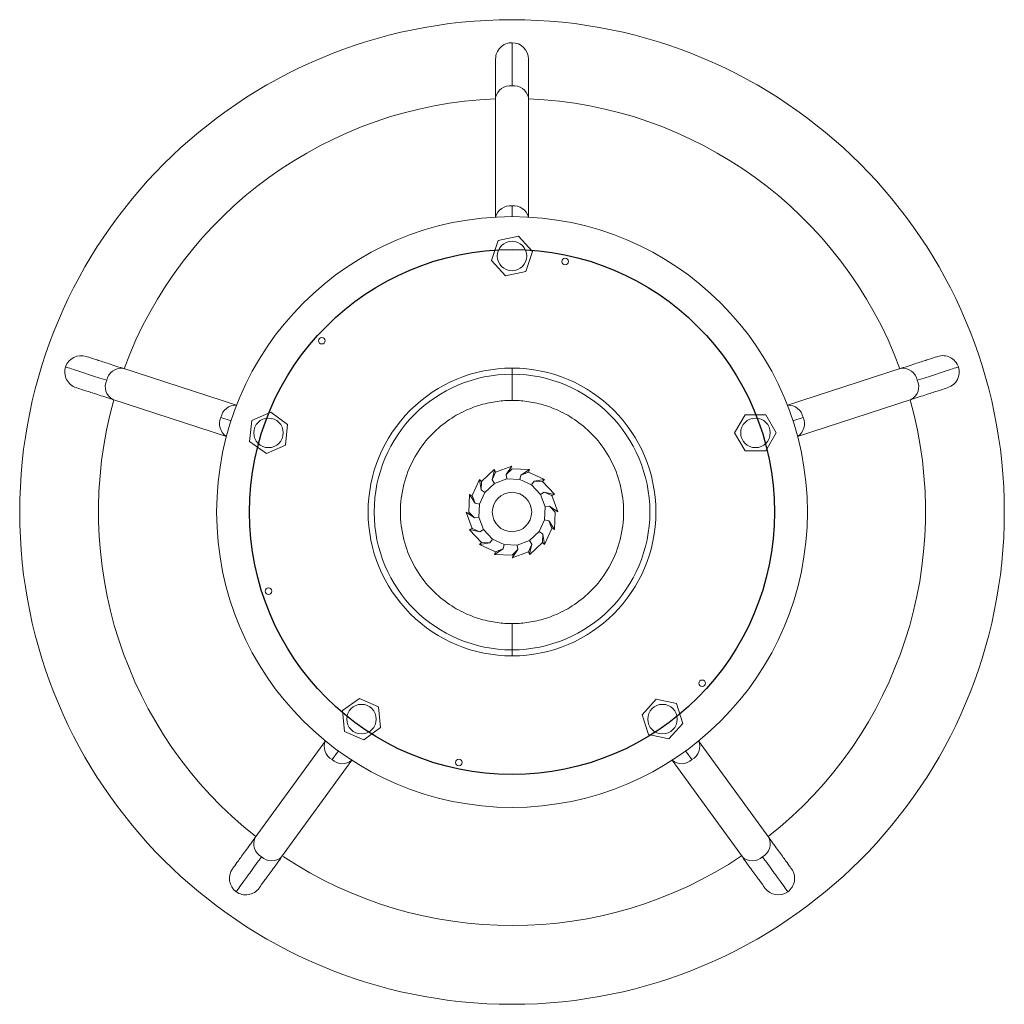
# Model space of a CAD drawing. Header units: millimetres. Extents: x 336 to 411, y 198 to 816.
# Tile 2 of 2: x 336 to 411, y 741 to 816. Entities that reach past the tile are written whole.
import ezdxf

# ---------------------------------------------------------------- set-up
doc = ezdxf.new("R2010")
doc.units = ezdxf.units.MM

msp = doc.modelspace()

# ---------------------------------------------------------------- linework, layer by layer
at = {"color": 7, "linetype": 'Continuous', "lineweight": 15}
for p, q in [((371.908, 809.734), (371.908, 800.628)), ((374.408, 800.628), (374.408, 809.734)), ((352.178, 786.293), (343.518, 789.107)), ((402.797, 789.107), (394.137, 786.293)), ((342.746, 786.73), (351.406, 783.916)), ((394.91, 783.916), (403.57, 786.73)), ((354.778, 785.767), (353.328, 785.122)), ((356.063, 784.834), (354.778, 785.767)), ((390.909, 785.563), (390.116, 784.188)), ((392.497, 785.563), (390.909, 785.563)), ((393.291, 784.188), (392.497, 785.563)), ((353.328, 785.122), (353.162, 783.543)), ((355.897, 783.255), (356.063, 784.834)), ((392.497, 782.813), (393.291, 784.188)), ((353.162, 783.543), (354.446, 782.609)), ((390.909, 782.813), (392.497, 782.813)), ((371.646, 780.62), (371.813, 781.385)), ((371.899, 781.2), (371.646, 780.62)), ((372.755, 780.678), (372.702, 781.011)), ((373.826, 780.969), (373.748, 780.64)), ((373.826, 780.969), (374.486, 781.392)), ((374.416, 781.2), (373.826, 780.969)), ((370.821, 779.854), (370.682, 780.625)), ((370.833, 780.487), (370.821, 779.854)), ((371.823, 780.332), (371.094, 779.656)), ((371.823, 780.332), (371.646, 780.62)), ((372.755, 780.678), (371.823, 780.332)), ((373.748, 780.64), (372.755, 780.678)), ((374.651, 780.226), (373.748, 780.64)), ((374.651, 780.226), (374.85, 780.499)), ((375.327, 779.497), (374.651, 780.226)), ((374.85, 780.499), (375.62, 780.638)), ((375.483, 780.487), (374.85, 780.499)), ((370.351, 778.831), (369.928, 779.491)), ((370.12, 779.421), (370.351, 778.831)), ((371.094, 779.656), (370.68, 778.753)), ((371.094, 779.656), (370.821, 779.854)), ((375.327, 779.497), (375.615, 779.674)), ((375.673, 778.565), (375.327, 779.497)), ((375.615, 779.674), (376.38, 779.507)), ((376.195, 779.421), (375.615, 779.674)), ((370.68, 778.753), (370.351, 778.831)), ((370.68, 778.753), (370.643, 777.76)), ((375.636, 777.572), (375.673, 778.565)), ((375.673, 778.565), (376.006, 778.619)), ((370.643, 777.76), (370.309, 777.706)), ((370.643, 777.76), (370.988, 776.828)), ((375.221, 776.669), (375.636, 777.572)), ((375.636, 777.572), (375.964, 777.494)), ((375.964, 777.494), (376.387, 776.834)), ((376.195, 776.904), (375.964, 777.494)), ((370.7, 776.651), (369.935, 776.818)), ((370.12, 776.904), (370.7, 776.651)), ((370.988, 776.828), (370.7, 776.651)), ((370.988, 776.828), (371.664, 776.099)), ((374.492, 775.993), (375.221, 776.669)), ((375.221, 776.669), (375.495, 776.471)), ((375.483, 775.837), (375.495, 776.471)), ((375.495, 776.471), (375.633, 775.7)), ((371.466, 775.826), (370.695, 775.687)), ((370.833, 775.837), (371.466, 775.826)), ((371.664, 776.099), (371.466, 775.826)), ((371.664, 776.099), (372.567, 775.685)), ((372.567, 775.685), (372.489, 775.356)), ((372.567, 775.685), (373.561, 775.647)), ((373.561, 775.647), (374.492, 775.993)), ((373.561, 775.647), (373.614, 775.314)), ((374.416, 775.125), (374.669, 775.705)), ((374.492, 775.993), (374.669, 775.705)), ((374.669, 775.705), (374.502, 774.94)), ((372.489, 775.356), (371.83, 774.933)), ((371.899, 775.125), (372.489, 775.356)), ((361.53, 763.966), (360.245, 763.032)), ((362.98, 763.32), (361.53, 763.966)), ((385.682, 763.567), (384.129, 763.897)), ((386.173, 762.057), (385.682, 763.567)), ((360.245, 763.032), (360.411, 761.453)), ((363.146, 761.741), (362.98, 763.32)), ((383.067, 762.717), (383.557, 761.207)), ((385.11, 760.877), (386.173, 762.057)), ((360.411, 761.453), (361.862, 760.808)), ((361.862, 760.808), (363.146, 761.741)), ((358.942, 760.722), (353.589, 753.356)), ((383.557, 761.207), (385.11, 760.877)), ((392.726, 753.356), (387.374, 760.722)), ((355.612, 751.886), (360.964, 759.253)), ((385.351, 759.253), (390.703, 751.886))]:
    msp.add_line(p, q, dxfattribs=at)
at = {"color": 8, "linetype": 'Continuous', "lineweight": 15}
for p, q in [((373.158, 801.475), (373.158, 800.662)), ((350.986, 785.367), (351.759, 785.115)), ((395.33, 785.367), (394.557, 785.115)), ((359.455, 759.302), (359.933, 759.96)), ((386.861, 759.302), (386.383, 759.96))]:
    msp.add_line(p, q, dxfattribs=at)
at = {"color": 144, "linetype": 'Continuous', "lineweight": 0}
for p, q in [((372.095, 798.842), (371.605, 797.332)), ((373.648, 799.172), (372.095, 798.842)), ((374.711, 797.993), (373.648, 799.172)), ((371.605, 797.332), (372.667, 796.152)), ((374.22, 796.483), (374.711, 797.993)), ((372.667, 796.152), (374.22, 796.483)), ((390.116, 784.188), (390.909, 782.813)), ((354.446, 782.609), (355.897, 783.255)), ((373.147, 781.663), (371.899, 781.2)), ((372.702, 781.011), (373.149, 781.654)), ((373.149, 781.654), (373.147, 781.663)), ((371.808, 781.393), (370.833, 780.487)), ((371.813, 781.385), (371.808, 781.393)), ((371.818, 781.397), (371.813, 781.385)), ((371.899, 781.2), (371.818, 781.397)), ((373.158, 781.451), (372.702, 781.011)), ((374.488, 781.401), (373.158, 781.451)), ((374.416, 781.2), (374.497, 781.397)), ((375.626, 780.645), (374.416, 781.2)), ((374.486, 781.392), (374.488, 781.401)), ((374.497, 781.397), (374.486, 781.392)), ((370.675, 780.63), (370.12, 779.421)), ((370.682, 780.625), (370.675, 780.63)), ((370.833, 780.487), (370.682, 780.638)), ((370.682, 780.638), (370.682, 780.625)), ((375.483, 780.487), (375.633, 780.638)), ((376.388, 779.512), (375.483, 780.487)), ((375.62, 780.638), (375.626, 780.645)), ((375.633, 780.638), (375.62, 780.638)), ((369.92, 779.492), (369.87, 778.162)), ((369.928, 779.491), (369.92, 779.492)), ((370.12, 779.421), (369.924, 779.502)), ((369.924, 779.502), (369.928, 779.491)), ((376.195, 779.421), (376.392, 779.502)), ((376.658, 778.173), (376.195, 779.421)), ((376.38, 779.507), (376.388, 779.512)), ((376.392, 779.502), (376.38, 779.507)), ((376.006, 778.619), (376.649, 778.171)), ((376.446, 778.162), (376.006, 778.619)), ((369.666, 778.154), (369.657, 778.152)), ((369.657, 778.152), (370.12, 776.904)), ((370.309, 777.706), (369.666, 778.154)), ((369.87, 778.162), (370.309, 777.706)), ((376.396, 776.833), (376.446, 778.162)), ((376.649, 778.171), (376.658, 778.173)), ((370.12, 776.904), (369.924, 776.823)), ((369.924, 776.823), (369.935, 776.818)), ((369.935, 776.818), (369.928, 776.813)), ((369.928, 776.813), (370.833, 775.837)), ((375.64, 775.695), (376.195, 776.904)), ((376.195, 776.904), (376.392, 776.823)), ((376.387, 776.834), (376.396, 776.833)), ((376.392, 776.823), (376.387, 776.834)), ((370.833, 775.837), (370.682, 775.687)), ((370.682, 775.687), (370.695, 775.687)), ((370.695, 775.687), (370.69, 775.68)), ((370.69, 775.68), (371.899, 775.125)), ((374.507, 774.932), (375.483, 775.837)), ((375.483, 775.837), (375.633, 775.687)), ((375.633, 775.7), (375.64, 775.695)), ((375.633, 775.687), (375.633, 775.7)), ((371.899, 775.125), (371.818, 774.928)), ((371.818, 774.928), (371.83, 774.933)), ((371.83, 774.933), (371.828, 774.924)), ((371.828, 774.924), (373.158, 774.874)), ((373.158, 774.874), (373.614, 775.314)), ((373.614, 775.314), (373.167, 774.671)), ((373.168, 774.662), (374.416, 775.125)), ((374.416, 775.125), (374.497, 774.928)), ((374.497, 774.928), (374.502, 774.94)), ((374.502, 774.94), (374.507, 774.932)), ((373.167, 774.671), (373.168, 774.662)), ((384.129, 763.897), (383.067, 762.717))]:
    msp.add_line(p, q, dxfattribs=at)
at = {"color": 7, "linetype": 'Continuous', "lineweight": 15}
for centre, radius in [((373.158, 778.162), 37.5), ((373.158, 778.162), 22.5), ((373.158, 797.662), 1.125), ((377.212, 797.236), 0.25), ((354.612, 784.188), 1.125), ((391.703, 784.188), 1.125), ((373.158, 778.162), 1.5), ((354.612, 772.137), 0.25), ((361.696, 762.387), 1.125), ((384.62, 762.387), 1.125), ((369.103, 759.089), 0.25)]:
    msp.add_circle(centre, radius, dxfattribs=at)
at = {"color": 7, "linetype": 'Continuous'}
msp.add_circle((373.158, 778.162), 20, dxfattribs=at)
at = {"color": 144, "linetype": 'Continuous', "lineweight": 0}
for centre in [(358.666, 791.211), (387.649, 765.114)]:
    msp.add_circle(centre, 0.25, dxfattribs=at)
at = {"color": 7, "linetype": 'Continuous', "lineweight": 15}
for centre, radius, start, end in [((373.158, 812.662), 1.25, 90, 180.01898), ((373.158, 812.662), 1.25, 0.01898, 90), ((373.158, 778.162), 31.5, 92.27424, 159.72576), ((373.158, 778.162), 31.5, 20.27424, 87.72576), ((340.346, 788.824), 1.25, 72.01898, 162), ((405.969, 788.824), 1.25, 18, 108.01898), ((340.346, 788.824), 1.25, 162, 252.01898), ((373.158, 778.162), 10.961, 89.99986, 180), ((373.158, 778.162), 10.961, 270.00307, 89.99986), ((405.969, 788.824), 1.25, 288.01898, 18), ((373.158, 778.162), 10.5, 90, 270), ((373.158, 778.162), 10.5, 270, 90), ((373.158, 778.162), 31.5, 164.27424, 231.72576), ((373.158, 778.162), 31.5, 308.27424, 15.72576), ((373.158, 778.162), 10.961, 180, 270.00307), ((373.158, 778.162), 31.5, 236.42178, 303.72576), ((352.879, 750.251), 1.25, 144.01898, 234), ((393.436, 750.251), 1.25, 306, 36.01898), ((352.879, 750.251), 1.25, 234, 324.01898), ((393.436, 750.251), 1.25, 216.01898, 306)]:
    msp.add_arc(centre, radius, start, end, dxfattribs=at)
at = {"color": 8, "linetype": 'Continuous', "lineweight": 15}
for centre, radius, start, end in [((373.001, 809.513), 1.116, 81.95053, 168.57825), ((373.314, 809.513), 1.116, 11.42175, 98.04947), ((373.006, 800.355), 1.13, 82.27811, 166.04193), ((373.31, 800.355), 1.13, 13.95807, 97.72189), ((343.39, 787.999), 1.116, 83.42175, 170.04947), ((402.925, 787.999), 1.116, 9.95053, 96.57825), ((343.294, 787.702), 1.116, 153.95053, 240.57825), ((403.022, 787.702), 1.116, 299.42175, 26.04947), ((352.098, 785.165), 1.13, 85.95807, 169.72189), ((394.217, 785.165), 1.13, 10.27811, 94.04193), ((352.004, 784.876), 1.13, 154.27811, 238.04193), ((394.311, 784.876), 1.13, 301.95807, 25.72189), ((359.99, 760.298), 1.13, 157.95807, 241.72189), ((386.325, 760.298), 1.13, 298.27811, 22.04193), ((360.236, 760.119), 1.13, 226.27811, 310.04193), ((386.079, 760.119), 1.13, 229.95807, 313.72189), ((354.604, 752.892), 1.116, 155.42175, 242.04947), ((391.711, 752.892), 1.116, 297.95053, 24.57825), ((354.857, 752.708), 1.116, 225.95053, 312.57825), ((391.458, 752.708), 1.116, 227.42175, 314.04947)]:
    msp.add_arc(centre, radius, start, end, dxfattribs=at)
at = {"color": 7, "linetype": 'Continuous', "lineweight": 15}
for points, knots in [([(373.158, 810.617), (373.158, 811.125), (373.158, 811.593), (373.158, 812.416), (373.158, 812.771), (373.158, 813.342), (373.158, 813.558), (373.158, 813.843), (373.158, 813.912), (373.158, 813.912)], [0, 0, 0, 0, 0.25, 0.25, 0.5, 0.5, 0.75, 0.75, 1, 1, 1, 1]), ([(371.908, 812.662), (371.908, 812.626), (371.908, 812.553), (371.908, 811.954), (371.908, 811.041), (371.908, 810.166), (371.908, 809.734)], [0, 0, 0, 0, 0.247575, 0.5, 0.752425, 1, 1, 1, 1]), ([(374.408, 809.734), (374.408, 810.166), (374.408, 811.041), (374.408, 811.954), (374.408, 812.553), (374.408, 812.626), (374.408, 812.662)], [0, 0, 0, 0, 0.247575, 0.5, 0.752425, 1, 1, 1, 1]), ([(343.518, 789.107), (343.107, 789.241), (342.275, 789.511), (341.406, 789.793), (340.837, 789.979), (340.767, 790.001), (340.733, 790.012)], [0, 0, 0, 0, 0.247575, 0.5, 0.752425, 1, 1, 1, 1]), ([(405.583, 790.012), (405.548, 790.001), (405.479, 789.979), (404.909, 789.793), (404.04, 789.511), (403.209, 789.241), (402.797, 789.107)], [0, 0, 0, 0, 0.247575, 0.5, 0.752425, 1, 1, 1, 1]), ([(342.291, 788.192), (341.809, 788.348), (341.363, 788.493), (340.581, 788.747), (340.243, 788.857), (339.7, 789.033), (339.495, 789.1), (339.223, 789.188), (339.157, 789.21), (339.157, 789.21)], [0, 0, 0, 0, 0.25, 0.25, 0.5, 0.5, 0.75, 0.75, 1, 1, 1, 1]), ([(404.024, 788.192), (404.507, 788.348), (404.952, 788.493), (405.735, 788.747), (406.072, 788.857), (406.615, 789.033), (406.821, 789.1), (407.092, 789.188), (407.158, 789.21), (407.158, 789.21)], [0, 0, 0, 0, 0.25, 0.25, 0.5, 0.5, 0.75, 0.75, 1, 1, 1, 1]), ([(373.158, 786.662), (373.158, 786.898), (373.158, 787.152), (373.158, 787.645), (373.158, 787.881), (373.158, 788.272), (373.158, 788.425), (373.158, 788.62), (373.158, 788.662), (373.158, 788.662)], [0, 0, 0, 0, 0.25, 0.25, 0.5, 0.5, 0.75, 0.75, 1, 1, 1, 1]), ([(339.96, 787.635), (339.995, 787.624), (340.064, 787.601), (340.634, 787.416), (341.503, 787.134), (342.334, 786.863), (342.746, 786.73)], [0, 0, 0, 0, 0.247575, 0.5, 0.752425, 1, 1, 1, 1]), ([(403.57, 786.73), (403.982, 786.863), (404.813, 787.134), (405.682, 787.416), (406.251, 787.601), (406.321, 787.624), (406.355, 787.635)], [0, 0, 0, 0, 0.247575, 0.5, 0.752425, 1, 1, 1, 1]), ([(373.158, 769.662), (372.804, 769.662), (372.427, 769.684), (371.632, 769.791), (371.213, 769.876), (370.343, 770.129), (369.891, 770.299), (368.975, 770.745), (368.511, 771.022), (367.604, 771.702), (367.162, 772.106), (366.345, 773.041), (365.971, 773.574), (365.344, 774.751), (365.091, 775.394), (364.748, 776.746), (364.658, 777.454), (364.658, 778.871), (364.748, 779.579), (365.091, 780.931), (365.344, 781.574), (365.971, 782.751), (366.345, 783.284), (367.162, 784.219), (367.604, 784.622), (368.511, 785.302), (368.975, 785.58), (369.891, 786.026), (370.343, 786.196), (371.213, 786.449), (371.632, 786.534), (372.427, 786.641), (372.804, 786.662), (373.158, 786.662)], [0, 0, 0, 0, 0.0625, 0.0625, 0.125, 0.125, 0.1875, 0.1875, 0.25, 0.25, 0.3125, 0.3125, 0.375, 0.375, 0.4375, 0.4375, 0.5, 0.5, 0.5625, 0.5625, 0.625, 0.625, 0.6875, 0.6875, 0.75, 0.75, 0.8125, 0.8125, 0.875, 0.875, 0.9375, 0.9375, 1, 1, 1, 1]), ([(373.158, 786.662), (373.512, 786.662), (373.888, 786.641), (374.684, 786.534), (375.103, 786.449), (375.973, 786.196), (376.425, 786.026), (377.34, 785.58), (377.804, 785.302), (378.711, 784.622), (379.154, 784.219), (379.97, 783.284), (380.344, 782.751), (380.971, 781.574), (381.225, 780.931), (381.568, 779.579), (381.658, 778.871), (381.658, 777.454), (381.568, 776.746), (381.225, 775.394), (380.971, 774.751), (380.344, 773.574), (379.97, 773.041), (379.154, 772.106), (378.711, 771.702), (377.804, 771.022), (377.34, 770.745), (376.425, 770.299), (375.973, 770.129), (375.103, 769.876), (374.684, 769.791), (373.888, 769.684), (373.512, 769.662), (373.158, 769.662)], [0, 0, 0, 0, 0.0625, 0.0625, 0.125, 0.125, 0.1875, 0.1875, 0.25, 0.25, 0.3125, 0.3125, 0.375, 0.375, 0.4375, 0.4375, 0.5, 0.5, 0.5625, 0.5625, 0.625, 0.625, 0.6875, 0.6875, 0.75, 0.75, 0.8125, 0.8125, 0.875, 0.875, 0.9375, 0.9375, 1, 1, 1, 1]), ([(373.158, 769.662), (373.158, 769.427), (373.158, 769.172), (373.158, 768.68), (373.158, 768.444), (373.158, 768.053), (373.158, 767.9), (373.158, 767.705), (373.158, 767.662), (373.158, 767.662)], [0, 0, 0, 0, 0.25, 0.25, 0.5, 0.5, 0.75, 0.75, 1, 1, 1, 1]), ([(353.589, 753.356), (353.335, 753.006), (352.821, 752.298), (352.284, 751.559), (351.932, 751.075), (351.889, 751.015), (351.868, 750.986)], [0, 0, 0, 0, 0.247575, 0.5, 0.752425, 1, 1, 1, 1]), ([(394.448, 750.986), (394.426, 751.015), (394.383, 751.075), (394.031, 751.559), (393.494, 752.298), (392.98, 753.006), (392.726, 753.356)], [0, 0, 0, 0, 0.247575, 0.5, 0.752425, 1, 1, 1, 1]), ([(354.081, 751.906), (353.783, 751.495), (353.508, 751.117), (353.024, 750.451), (352.816, 750.164), (352.48, 749.702), (352.353, 749.527), (352.185, 749.296), (352.144, 749.24), (352.144, 749.24)], [0, 0, 0, 0, 0.25, 0.25, 0.5, 0.5, 0.75, 0.75, 1, 1, 1, 1]), ([(353.89, 749.517), (353.912, 749.546), (353.955, 749.605), (354.307, 750.09), (354.844, 750.829), (355.358, 751.536), (355.612, 751.886)], [0, 0, 0, 0, 0.247575, 0.5, 0.752425, 1, 1, 1, 1]), ([(390.703, 751.886), (390.958, 751.536), (391.472, 750.829), (392.009, 750.09), (392.361, 749.605), (392.404, 749.546), (392.425, 749.517)], [0, 0, 0, 0, 0.247575, 0.5, 0.752425, 1, 1, 1, 1]), ([(392.234, 751.906), (392.533, 751.495), (392.808, 751.117), (393.292, 750.451), (393.5, 750.164), (393.835, 749.702), (393.963, 749.527), (394.13, 749.296), (394.171, 749.24), (394.171, 749.24)], [0, 0, 0, 0, 0.25, 0.25, 0.5, 0.5, 0.75, 0.75, 1, 1, 1, 1])]:
    msp.add_open_spline(points, degree=3, knots=knots, dxfattribs=at)
at = {"color": 8, "linetype": 'Continuous', "lineweight": 15}
for points, knots in [([(373.158, 789.096), (373.158, 789.105), (373.158, 789.144), (373.158, 788.996), (373.158, 788.772), (373.158, 788.662)], [0, 0, 0, 0, 0.129286, 0.577033, 1, 1, 1, 1]), ([(373.158, 767.662), (373.158, 767.526), (373.158, 767.245), (373.158, 767.15), (373.158, 767.241), (373.158, 767.26)], [0, 0, 0, 0, 0.426985, 0.878985, 1, 1, 1, 1])]:
    msp.add_open_spline(points, degree=3, knots=knots, dxfattribs=at)

doc.saveas('drawing.dxf')
